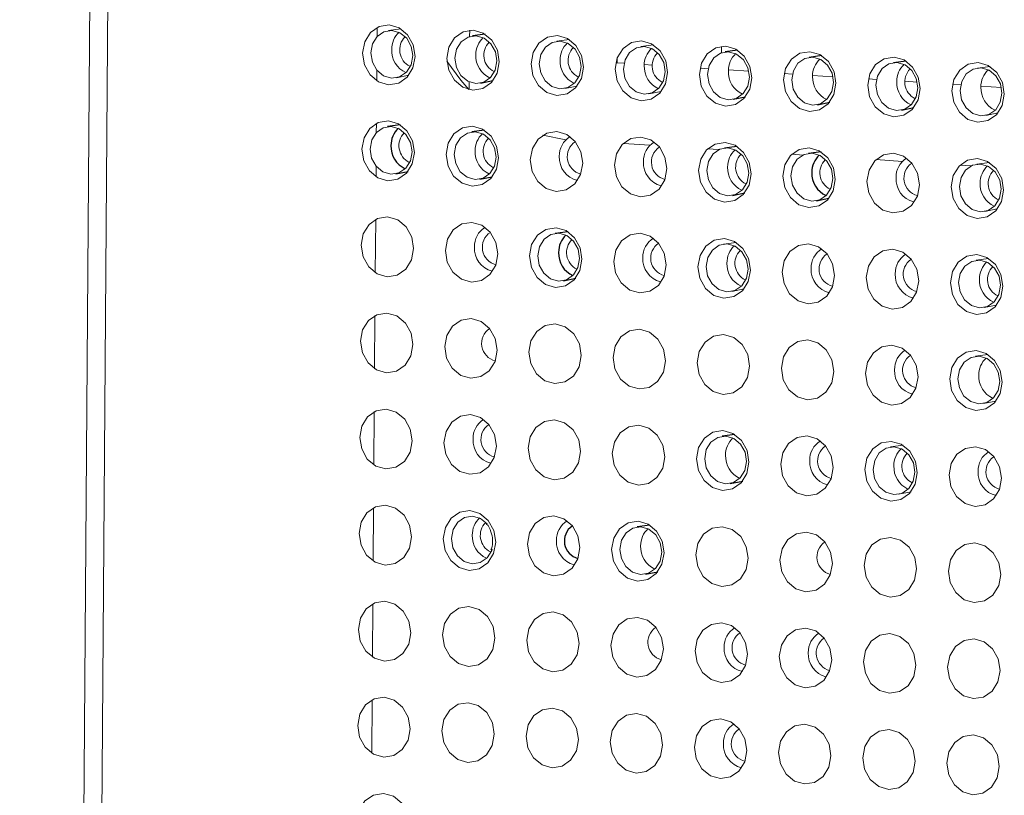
# Model space of a CAD drawing. Header units: millimetres. Extents: x -1472 to 1442, y -78 to 2620.
# Tile 16 of 102: x -1089 to -1048, y 1088 to 1121. Entities that reach past the tile are written whole.
import ezdxf

# ---------------------------------------------------------------- set-up
doc = ezdxf.new("R2010")
doc.units = ezdxf.units.MM

msp = doc.modelspace()

# ---------------------------------------------------------------- linework, layer by layer
at = {"color": 144, "linetype": 'Continuous', "lineweight": 18}
for p, q in [((-1088.572, 727.504), (-1083.367, 1432.315)), ((-1082.621, 1432.236), (-1087.811, 729.329)), ((-1073.773, 1119.855), (-1073.77, 1120.232)), ((-1072.787, 1120.173), (-1073.305, 1120.103)), ((-1069.939, 1119.854), (-1069.937, 1120.112)), ((-1065.815, 1119.728), (-1066.333, 1119.658)), ((-1062.329, 1119.506), (-1062.847, 1119.436)), ((-1059.504, 1119.442), (-1059.506, 1119.179)), ((-1063.824, 1118.97), (-1063.826, 1118.76)), ((-1063.546, 1118.743), (-1063.884, 1118.764)), ((-1062.37, 1118.668), (-1062.708, 1118.689)), ((-1060.06, 1118.52), (-1060.398, 1118.542)), ((-1048.385, 1118.616), (-1048.903, 1118.546)), ((-1073.787, 1118.026), (-1073.784, 1118.459)), ((-1072.969, 1118.141), (-1072.458, 1118.247)), ((-1058.375, 1118.413), (-1059.222, 1118.467)), ((-1056.574, 1118.298), (-1056.912, 1118.319)), ((-1054.889, 1118.19), (-1055.736, 1118.244)), ((-1053.088, 1118.075), (-1053.426, 1118.097)), ((-1069.955, 1117.657), (-1069.953, 1117.971)), ((-1065.997, 1117.696), (-1065.486, 1117.802)), ((-1051.403, 1117.968), (-1051.912, 1118)), ((-1049.602, 1117.853), (-1049.94, 1117.875)), ((-1047.917, 1117.746), (-1048.764, 1117.8)), ((-1062.511, 1117.474), (-1062, 1117.58)), ((-1048.567, 1116.584), (-1048.056, 1116.691)), ((-1073.803, 1115.876), (-1073.8, 1116.252)), ((-1066.904, 1115.763), (-1065.95, 1115.577)), ((-1063.573, 1115.419), (-1062.47, 1115.349)), ((-1060.087, 1115.197), (-1059.615, 1115.167)), ((-1056.601, 1114.974), (-1056.129, 1114.944)), ((-1073.816, 1114.046), (-1073.813, 1114.479)), ((-1053.115, 1114.752), (-1052.012, 1114.682)), ((-1049.629, 1114.53), (-1049.157, 1114.499)), ((-1048.415, 1114.637), (-1048.932, 1114.567)), ((-1048.597, 1112.605), (-1048.085, 1112.711)), ((-1073.846, 1110.066), (-1073.829, 1112.272)), ((-1058.902, 1111.324), (-1059.42, 1111.254)), ((-1048.444, 1110.657), (-1048.962, 1110.587)), ((-1059.084, 1109.292), (-1058.573, 1109.398)), ((-1048.626, 1108.625), (-1048.115, 1108.731)), ((-1073.875, 1106.087), (-1073.859, 1108.292)), ((-1048.474, 1106.677), (-1048.991, 1106.607)), ((-1048.656, 1104.645), (-1048.144, 1104.751)), ((-1073.904, 1102.107), (-1073.888, 1104.313)), ((-1051.989, 1102.92), (-1052.507, 1102.85)), ((-1052.171, 1100.888), (-1051.659, 1100.994)), ((-1073.934, 1098.127), (-1073.917, 1100.333)), ((-1073.963, 1094.148), (-1073.947, 1096.353)), ((-1073.992, 1090.168), (-1073.976, 1092.374))]:
    msp.add_line(p, q, dxfattribs=at)
at = {"color": 7, "linetype": 'Continuous', "lineweight": 25}
for p, q in [((-1069.301, 1119.951), (-1069.819, 1119.881)), ((-1058.843, 1119.284), (-1059.361, 1119.214)), ((-1055.357, 1119.061), (-1055.875, 1118.991)), ((-1051.871, 1118.839), (-1052.389, 1118.769)), ((-1069.483, 1117.919), (-1068.972, 1118.025)), ((-1059.025, 1117.252), (-1058.514, 1117.358)), ((-1055.539, 1117.029), (-1055.028, 1117.135)), ((-1052.053, 1116.807), (-1051.542, 1116.913)), ((-1072.817, 1116.193), (-1073.334, 1116.123)), ((-1069.331, 1115.971), (-1069.848, 1115.901)), ((-1058.873, 1115.304), (-1059.39, 1115.234)), ((-1055.387, 1115.081), (-1055.904, 1115.012)), ((-1072.999, 1114.161), (-1072.487, 1114.268)), ((-1069.513, 1113.939), (-1069.001, 1114.045)), ((-1059.055, 1113.272), (-1058.543, 1113.378)), ((-1055.569, 1113.05), (-1055.057, 1113.156)), ((-1065.874, 1111.769), (-1066.392, 1111.699)), ((-1066.056, 1109.737), (-1065.545, 1109.843)), ((-1058.961, 1103.365), (-1059.479, 1103.295)), ((-1059.143, 1101.333), (-1058.631, 1101.439)), ((-1062.476, 1099.607), (-1062.994, 1099.538)), ((-1062.658, 1097.576), (-1062.147, 1097.682))]:
    msp.add_line(p, q, dxfattribs=at)
at = {"color": 144, "linetype": 'Continuous', "lineweight": 18, "flags": 128}
for points in [[(-1072.198, 1119.028), (-1072.284, 1118.559), (-1072.522, 1118.172), (-1072.876, 1117.926), (-1073.293, 1117.858), (-1073.707, 1117.979), (-1074.058, 1118.27), (-1074.29, 1118.687), (-1074.369, 1119.166), (-1074.283, 1119.635), (-1074.045, 1120.022), (-1073.69, 1120.269), (-1073.274, 1120.336), (-1072.86, 1120.216), (-1072.509, 1119.924), (-1072.277, 1119.507), (-1072.198, 1119.028)], [(-1068.712, 1118.805), (-1068.798, 1118.336), (-1069.036, 1117.949), (-1069.39, 1117.703), (-1069.807, 1117.635), (-1070.221, 1117.756), (-1070.572, 1118.047), (-1070.804, 1118.464), (-1070.883, 1118.944), (-1070.797, 1119.413), (-1070.559, 1119.8), (-1070.204, 1120.046), (-1069.788, 1120.114), (-1069.374, 1119.993), (-1069.023, 1119.702), (-1068.791, 1119.285), (-1068.712, 1118.805)], [(-1072.295, 1119.062), (-1072.358, 1119.446), (-1072.544, 1119.779), (-1072.824, 1120.012), (-1073.156, 1120.108), (-1073.488, 1120.054), (-1073.771, 1119.857), (-1073.962, 1119.548), (-1074.031, 1119.173), (-1073.967, 1118.79), (-1073.782, 1118.456), (-1073.502, 1118.224), (-1073.17, 1118.127), (-1072.838, 1118.181), (-1072.555, 1118.378), (-1072.364, 1118.687), (-1072.295, 1119.062)], [(-1068.809, 1118.84), (-1068.872, 1119.223), (-1069.058, 1119.557), (-1069.338, 1119.789), (-1069.67, 1119.886), (-1070.002, 1119.832), (-1070.285, 1119.635), (-1070.476, 1119.326), (-1070.545, 1118.951), (-1070.481, 1118.567), (-1070.296, 1118.234), (-1070.016, 1118.001), (-1069.684, 1117.905), (-1069.352, 1117.959), (-1069.069, 1118.156), (-1068.878, 1118.465), (-1068.809, 1118.84)], [(-1065.226, 1118.583), (-1065.312, 1118.114), (-1065.55, 1117.727), (-1065.904, 1117.481), (-1066.321, 1117.413), (-1066.735, 1117.534), (-1067.086, 1117.825), (-1067.318, 1118.242), (-1067.397, 1118.722), (-1067.311, 1119.191), (-1067.073, 1119.578), (-1066.718, 1119.824), (-1066.302, 1119.892), (-1065.888, 1119.771), (-1065.537, 1119.48), (-1065.305, 1119.063), (-1065.226, 1118.583)], [(-1065.323, 1118.618), (-1065.387, 1119.001), (-1065.572, 1119.334), (-1065.852, 1119.567), (-1066.184, 1119.664), (-1066.516, 1119.609), (-1066.799, 1119.413), (-1066.99, 1119.103), (-1067.059, 1118.728), (-1066.996, 1118.345), (-1066.81, 1118.012), (-1066.53, 1117.779), (-1066.198, 1117.682), (-1065.866, 1117.736), (-1065.583, 1117.933), (-1065.392, 1118.243), (-1065.323, 1118.618)], [(-1061.74, 1118.361), (-1061.826, 1117.892), (-1062.064, 1117.505), (-1062.418, 1117.258), (-1062.835, 1117.191), (-1063.249, 1117.311), (-1063.6, 1117.603), (-1063.832, 1118.02), (-1063.911, 1118.499), (-1063.825, 1118.968), (-1063.587, 1119.355), (-1063.232, 1119.601), (-1062.816, 1119.669), (-1062.402, 1119.548), (-1062.051, 1119.257), (-1061.819, 1118.84), (-1061.74, 1118.361)], [(-1061.837, 1118.395), (-1061.901, 1118.778), (-1062.086, 1119.112), (-1062.366, 1119.345), (-1062.698, 1119.441), (-1063.03, 1119.387), (-1063.313, 1119.19), (-1063.504, 1118.881), (-1063.573, 1118.506), (-1063.51, 1118.123), (-1063.324, 1117.789), (-1063.044, 1117.556), (-1062.712, 1117.46), (-1062.38, 1117.514), (-1062.097, 1117.711), (-1061.906, 1118.02), (-1061.837, 1118.395)], [(-1058.254, 1118.138), (-1058.34, 1117.669), (-1058.578, 1117.282), (-1058.933, 1117.036), (-1059.349, 1116.968), (-1059.763, 1117.089), (-1060.114, 1117.38), (-1060.346, 1117.797), (-1060.425, 1118.277), (-1060.339, 1118.746), (-1060.101, 1119.133), (-1059.746, 1119.379), (-1059.33, 1119.447), (-1058.916, 1119.326), (-1058.565, 1119.035), (-1058.333, 1118.618), (-1058.254, 1118.138)], [(-1058.351, 1118.173), (-1058.415, 1118.556), (-1058.6, 1118.89), (-1058.88, 1119.122), (-1059.212, 1119.219), (-1059.544, 1119.165), (-1059.827, 1118.968), (-1060.018, 1118.658), (-1060.087, 1118.284), (-1060.024, 1117.9), (-1059.838, 1117.567), (-1059.558, 1117.334), (-1059.226, 1117.237), (-1058.894, 1117.292), (-1058.611, 1117.489), (-1058.42, 1117.798), (-1058.351, 1118.173)], [(-1054.768, 1117.916), (-1054.854, 1117.447), (-1055.092, 1117.06), (-1055.447, 1116.814), (-1055.863, 1116.746), (-1056.277, 1116.867), (-1056.628, 1117.158), (-1056.86, 1117.575), (-1056.939, 1118.054), (-1056.853, 1118.523), (-1056.615, 1118.91), (-1056.261, 1119.157), (-1055.844, 1119.225), (-1055.43, 1119.104), (-1055.079, 1118.813), (-1054.847, 1118.395), (-1054.768, 1117.916)], [(-1054.865, 1117.95), (-1054.929, 1118.334), (-1055.114, 1118.667), (-1055.394, 1118.9), (-1055.726, 1118.996), (-1056.058, 1118.942), (-1056.341, 1118.745), (-1056.532, 1118.436), (-1056.601, 1118.061), (-1056.538, 1117.678), (-1056.352, 1117.344), (-1056.072, 1117.112), (-1055.74, 1117.015), (-1055.408, 1117.069), (-1055.125, 1117.266), (-1054.934, 1117.576), (-1054.865, 1117.95)], [(-1051.282, 1117.694), (-1051.368, 1117.225), (-1051.606, 1116.837), (-1051.961, 1116.591), (-1052.377, 1116.523), (-1052.791, 1116.644), (-1053.142, 1116.935), (-1053.374, 1117.352), (-1053.453, 1117.832), (-1053.367, 1118.301), (-1053.129, 1118.688), (-1052.775, 1118.934), (-1052.358, 1119.002), (-1051.944, 1118.881), (-1051.593, 1118.59), (-1051.361, 1118.173), (-1051.282, 1117.694)], [(-1070.88, 1118.838), (-1070.305, 1118.043), (-1069.968, 1117.659)], [(-1051.379, 1117.728), (-1051.443, 1118.111), (-1051.628, 1118.445), (-1051.908, 1118.677), (-1052.24, 1118.774), (-1052.572, 1118.72), (-1052.856, 1118.523), (-1053.046, 1118.214), (-1053.115, 1117.839), (-1053.052, 1117.455), (-1052.866, 1117.122), (-1052.586, 1116.889), (-1052.254, 1116.793), (-1051.922, 1116.847), (-1051.639, 1117.044), (-1051.448, 1117.353), (-1051.379, 1117.728)], [(-1047.796, 1117.471), (-1047.882, 1117.002), (-1048.12, 1116.615), (-1048.475, 1116.369), (-1048.891, 1116.301), (-1049.305, 1116.422), (-1049.656, 1116.713), (-1049.888, 1117.13), (-1049.967, 1117.61), (-1049.881, 1118.079), (-1049.643, 1118.466), (-1049.289, 1118.712), (-1048.872, 1118.78), (-1048.458, 1118.659), (-1048.107, 1118.368), (-1047.875, 1117.951), (-1047.796, 1117.471)], [(-1047.893, 1117.506), (-1047.957, 1117.889), (-1048.142, 1118.222), (-1048.422, 1118.455), (-1048.754, 1118.552), (-1049.086, 1118.497), (-1049.37, 1118.301), (-1049.56, 1117.991), (-1049.629, 1117.616), (-1049.566, 1117.233), (-1049.38, 1116.9), (-1049.1, 1116.667), (-1048.768, 1116.57), (-1048.436, 1116.625), (-1048.153, 1116.821), (-1047.962, 1117.131), (-1047.893, 1117.506)], [(-1072.227, 1115.048), (-1072.313, 1114.579), (-1072.552, 1114.192), (-1072.906, 1113.946), (-1073.322, 1113.878), (-1073.737, 1113.999), (-1074.087, 1114.29), (-1074.319, 1114.707), (-1074.398, 1115.187), (-1074.312, 1115.656), (-1074.074, 1116.043), (-1073.72, 1116.289), (-1073.304, 1116.357), (-1072.889, 1116.236), (-1072.539, 1115.945), (-1072.306, 1115.528), (-1072.227, 1115.048)], [(-1072.325, 1115.083), (-1072.388, 1115.466), (-1072.574, 1115.799), (-1072.854, 1116.032), (-1073.185, 1116.129), (-1073.518, 1116.074), (-1073.801, 1115.878), (-1073.991, 1115.568), (-1074.06, 1115.193), (-1073.997, 1114.81), (-1073.811, 1114.477), (-1073.531, 1114.244), (-1073.2, 1114.147), (-1072.867, 1114.202), (-1072.584, 1114.398), (-1072.393, 1114.708), (-1072.325, 1115.083)], [(-1068.741, 1114.826), (-1068.827, 1114.357), (-1069.066, 1113.97), (-1069.42, 1113.723), (-1069.836, 1113.656), (-1070.251, 1113.776), (-1070.601, 1114.068), (-1070.833, 1114.485), (-1070.912, 1114.964), (-1070.826, 1115.433), (-1070.588, 1115.82), (-1070.234, 1116.067), (-1069.818, 1116.134), (-1069.403, 1116.013), (-1069.053, 1115.722), (-1068.82, 1115.305), (-1068.741, 1114.826)], [(-1068.839, 1114.86), (-1068.902, 1115.244), (-1069.088, 1115.577), (-1069.368, 1115.81), (-1069.699, 1115.906), (-1070.032, 1115.852), (-1070.315, 1115.655), (-1070.505, 1115.346), (-1070.574, 1114.971), (-1070.511, 1114.588), (-1070.325, 1114.254), (-1070.045, 1114.022), (-1069.714, 1113.925), (-1069.381, 1113.979), (-1069.098, 1114.176), (-1068.907, 1114.485), (-1068.839, 1114.86)], [(-1065.255, 1114.603), (-1065.341, 1114.134), (-1065.58, 1113.747), (-1065.934, 1113.501), (-1066.35, 1113.433), (-1066.765, 1113.554), (-1067.115, 1113.845), (-1067.347, 1114.262), (-1067.426, 1114.742), (-1067.34, 1115.211), (-1067.102, 1115.598), (-1066.748, 1115.844), (-1066.332, 1115.912), (-1065.917, 1115.791), (-1065.567, 1115.5), (-1065.334, 1115.083), (-1065.255, 1114.603)], [(-1061.769, 1114.381), (-1061.855, 1113.912), (-1062.094, 1113.525), (-1062.448, 1113.279), (-1062.864, 1113.211), (-1063.279, 1113.332), (-1063.629, 1113.623), (-1063.861, 1114.04), (-1063.94, 1114.519), (-1063.854, 1114.988), (-1063.616, 1115.376), (-1063.262, 1115.622), (-1062.846, 1115.69), (-1062.431, 1115.569), (-1062.081, 1115.278), (-1061.848, 1114.861), (-1061.769, 1114.381)], [(-1058.283, 1114.159), (-1058.369, 1113.69), (-1058.608, 1113.303), (-1058.962, 1113.056), (-1059.378, 1112.989), (-1059.793, 1113.109), (-1060.143, 1113.4), (-1060.375, 1113.818), (-1060.454, 1114.297), (-1060.368, 1114.766), (-1060.13, 1115.153), (-1059.776, 1115.399), (-1059.36, 1115.467), (-1058.945, 1115.346), (-1058.595, 1115.055), (-1058.362, 1114.638), (-1058.283, 1114.159)], [(-1058.381, 1114.193), (-1058.444, 1114.576), (-1058.63, 1114.91), (-1058.91, 1115.143), (-1059.241, 1115.239), (-1059.574, 1115.185), (-1059.857, 1114.988), (-1060.047, 1114.679), (-1060.116, 1114.304), (-1060.053, 1113.92), (-1059.867, 1113.587), (-1059.587, 1113.354), (-1059.256, 1113.258), (-1058.923, 1113.312), (-1058.64, 1113.509), (-1058.45, 1113.818), (-1058.381, 1114.193)], [(-1054.797, 1113.936), (-1054.883, 1113.467), (-1055.122, 1113.08), (-1055.476, 1112.834), (-1055.892, 1112.766), (-1056.307, 1112.887), (-1056.657, 1113.178), (-1056.889, 1113.595), (-1056.969, 1114.075), (-1056.882, 1114.544), (-1056.644, 1114.931), (-1056.29, 1115.177), (-1055.874, 1115.245), (-1055.459, 1115.124), (-1055.109, 1114.833), (-1054.876, 1114.416), (-1054.797, 1113.936)], [(-1054.895, 1113.971), (-1054.958, 1114.354), (-1055.144, 1114.687), (-1055.424, 1114.92), (-1055.755, 1115.017), (-1056.088, 1114.963), (-1056.371, 1114.766), (-1056.561, 1114.456), (-1056.63, 1114.081), (-1056.567, 1113.698), (-1056.381, 1113.365), (-1056.101, 1113.132), (-1055.77, 1113.035), (-1055.437, 1113.09), (-1055.154, 1113.286), (-1054.964, 1113.596), (-1054.895, 1113.971)], [(-1051.311, 1113.714), (-1051.397, 1113.245), (-1051.636, 1112.858), (-1051.99, 1112.612), (-1052.406, 1112.544), (-1052.821, 1112.665), (-1053.171, 1112.956), (-1053.403, 1113.373), (-1053.483, 1113.852), (-1053.396, 1114.321), (-1053.158, 1114.708), (-1052.804, 1114.955), (-1052.388, 1115.022), (-1051.973, 1114.902), (-1051.623, 1114.61), (-1051.39, 1114.193), (-1051.311, 1113.714)], [(-1047.825, 1113.491), (-1047.911, 1113.022), (-1048.15, 1112.635), (-1048.504, 1112.389), (-1048.92, 1112.321), (-1049.335, 1112.442), (-1049.685, 1112.733), (-1049.917, 1113.15), (-1049.997, 1113.63), (-1049.91, 1114.099), (-1049.672, 1114.486), (-1049.318, 1114.732), (-1048.902, 1114.8), (-1048.487, 1114.679), (-1048.137, 1114.388), (-1047.904, 1113.971), (-1047.825, 1113.491)], [(-1047.923, 1113.526), (-1047.986, 1113.909), (-1048.172, 1114.243), (-1048.452, 1114.475), (-1048.783, 1114.572), (-1049.116, 1114.518), (-1049.399, 1114.321), (-1049.589, 1114.012), (-1049.658, 1113.637), (-1049.595, 1113.253), (-1049.409, 1112.92), (-1049.129, 1112.687), (-1048.798, 1112.591), (-1048.465, 1112.645), (-1048.182, 1112.842), (-1047.992, 1113.151), (-1047.923, 1113.526)], [(-1072.257, 1111.068), (-1072.343, 1110.599), (-1072.581, 1110.212), (-1072.935, 1109.966), (-1073.351, 1109.898), (-1073.766, 1110.019), (-1074.116, 1110.31), (-1074.349, 1110.727), (-1074.428, 1111.207), (-1074.342, 1111.676), (-1074.103, 1112.063), (-1073.749, 1112.309), (-1073.333, 1112.377), (-1072.918, 1112.256), (-1072.568, 1111.965), (-1072.336, 1111.548), (-1072.257, 1111.068)], [(-1068.771, 1110.846), (-1068.857, 1110.377), (-1069.095, 1109.99), (-1069.449, 1109.744), (-1069.865, 1109.676), (-1070.28, 1109.797), (-1070.63, 1110.088), (-1070.863, 1110.505), (-1070.942, 1110.985), (-1070.856, 1111.454), (-1070.617, 1111.841), (-1070.263, 1112.087), (-1069.847, 1112.155), (-1069.432, 1112.034), (-1069.082, 1111.743), (-1068.85, 1111.326), (-1068.771, 1110.846)], [(-1065.285, 1110.624), (-1065.371, 1110.155), (-1065.609, 1109.768), (-1065.963, 1109.521), (-1066.379, 1109.454), (-1066.794, 1109.574), (-1067.144, 1109.866), (-1067.377, 1110.283), (-1067.456, 1110.762), (-1067.37, 1111.231), (-1067.131, 1111.618), (-1066.777, 1111.864), (-1066.361, 1111.932), (-1065.946, 1111.811), (-1065.596, 1111.52), (-1065.364, 1111.103), (-1065.285, 1110.624)], [(-1065.382, 1110.658), (-1065.445, 1111.041), (-1065.631, 1111.375), (-1065.911, 1111.608), (-1066.242, 1111.704), (-1066.575, 1111.65), (-1066.858, 1111.453), (-1067.049, 1111.144), (-1067.118, 1110.769), (-1067.054, 1110.386), (-1066.869, 1110.052), (-1066.589, 1109.819), (-1066.257, 1109.723), (-1065.924, 1109.777), (-1065.641, 1109.974), (-1065.451, 1110.283), (-1065.382, 1110.658)], [(-1061.799, 1110.401), (-1061.885, 1109.932), (-1062.123, 1109.545), (-1062.477, 1109.299), (-1062.893, 1109.231), (-1063.308, 1109.352), (-1063.658, 1109.643), (-1063.891, 1110.06), (-1063.97, 1110.54), (-1063.884, 1111.009), (-1063.645, 1111.396), (-1063.291, 1111.642), (-1062.875, 1111.71), (-1062.46, 1111.589), (-1062.11, 1111.298), (-1061.878, 1110.881), (-1061.799, 1110.401)], [(-1058.313, 1110.179), (-1058.399, 1109.71), (-1058.637, 1109.323), (-1058.991, 1109.077), (-1059.407, 1109.009), (-1059.822, 1109.13), (-1060.172, 1109.421), (-1060.405, 1109.838), (-1060.484, 1110.317), (-1060.398, 1110.786), (-1060.159, 1111.173), (-1059.805, 1111.42), (-1059.389, 1111.488), (-1058.974, 1111.367), (-1058.624, 1111.076), (-1058.392, 1110.658), (-1058.313, 1110.179)], [(-1058.41, 1110.213), (-1058.473, 1110.597), (-1058.659, 1110.93), (-1058.939, 1111.163), (-1059.271, 1111.259), (-1059.603, 1111.205), (-1059.886, 1111.008), (-1060.077, 1110.699), (-1060.146, 1110.324), (-1060.082, 1109.941), (-1059.897, 1109.607), (-1059.617, 1109.375), (-1059.285, 1109.278), (-1058.953, 1109.332), (-1058.669, 1109.529), (-1058.479, 1109.839), (-1058.41, 1110.213)], [(-1054.827, 1109.957), (-1054.913, 1109.488), (-1055.151, 1109.1), (-1055.505, 1108.854), (-1055.921, 1108.786), (-1056.336, 1108.907), (-1056.686, 1109.198), (-1056.919, 1109.615), (-1056.998, 1110.095), (-1056.912, 1110.564), (-1056.673, 1110.951), (-1056.319, 1111.197), (-1055.903, 1111.265), (-1055.488, 1111.144), (-1055.138, 1110.853), (-1054.906, 1110.436), (-1054.827, 1109.957)], [(-1051.341, 1109.734), (-1051.427, 1109.265), (-1051.665, 1108.878), (-1052.019, 1108.632), (-1052.435, 1108.564), (-1052.85, 1108.685), (-1053.2, 1108.976), (-1053.433, 1109.393), (-1053.512, 1109.873), (-1053.426, 1110.342), (-1053.187, 1110.729), (-1052.833, 1110.975), (-1052.417, 1111.043), (-1052.002, 1110.922), (-1051.652, 1110.631), (-1051.42, 1110.214), (-1051.341, 1109.734)], [(-1047.855, 1109.512), (-1047.941, 1109.043), (-1048.179, 1108.656), (-1048.533, 1108.41), (-1048.949, 1108.342), (-1049.364, 1108.463), (-1049.714, 1108.754), (-1049.947, 1109.171), (-1050.026, 1109.65), (-1049.94, 1110.119), (-1049.701, 1110.506), (-1049.347, 1110.753), (-1048.931, 1110.82), (-1048.516, 1110.7), (-1048.166, 1110.408), (-1047.934, 1109.991), (-1047.855, 1109.512)], [(-1047.952, 1109.546), (-1048.015, 1109.93), (-1048.201, 1110.263), (-1048.481, 1110.496), (-1048.813, 1110.592), (-1049.145, 1110.538), (-1049.428, 1110.341), (-1049.619, 1110.032), (-1049.688, 1109.657), (-1049.624, 1109.274), (-1049.439, 1108.94), (-1049.159, 1108.708), (-1048.827, 1108.611), (-1048.495, 1108.665), (-1048.211, 1108.862), (-1048.021, 1109.171), (-1047.952, 1109.546)], [(-1072.286, 1107.089), (-1072.372, 1106.62), (-1072.61, 1106.233), (-1072.965, 1105.986), (-1073.381, 1105.919), (-1073.795, 1106.039), (-1074.146, 1106.331), (-1074.378, 1106.748), (-1074.457, 1107.227), (-1074.371, 1107.696), (-1074.133, 1108.083), (-1073.779, 1108.33), (-1073.362, 1108.397), (-1072.948, 1108.277), (-1072.597, 1107.985), (-1072.365, 1107.568), (-1072.286, 1107.089)], [(-1068.8, 1106.866), (-1068.886, 1106.397), (-1069.124, 1106.01), (-1069.479, 1105.764), (-1069.895, 1105.696), (-1070.309, 1105.817), (-1070.66, 1106.108), (-1070.892, 1106.525), (-1070.971, 1107.005), (-1070.885, 1107.474), (-1070.647, 1107.861), (-1070.293, 1108.107), (-1069.876, 1108.175), (-1069.462, 1108.054), (-1069.111, 1107.763), (-1068.879, 1107.346), (-1068.8, 1106.866)], [(-1065.314, 1106.644), (-1065.4, 1106.175), (-1065.638, 1105.788), (-1065.993, 1105.542), (-1066.409, 1105.474), (-1066.824, 1105.595), (-1067.174, 1105.886), (-1067.406, 1106.303), (-1067.485, 1106.782), (-1067.399, 1107.251), (-1067.161, 1107.639), (-1066.807, 1107.885), (-1066.39, 1107.953), (-1065.976, 1107.832), (-1065.626, 1107.541), (-1065.393, 1107.124), (-1065.314, 1106.644)], [(-1061.828, 1106.422), (-1061.914, 1105.953), (-1062.152, 1105.566), (-1062.507, 1105.319), (-1062.923, 1105.252), (-1063.338, 1105.372), (-1063.688, 1105.663), (-1063.92, 1106.081), (-1063.999, 1106.56), (-1063.913, 1107.029), (-1063.675, 1107.416), (-1063.321, 1107.662), (-1062.904, 1107.73), (-1062.49, 1107.609), (-1062.14, 1107.318), (-1061.907, 1106.901), (-1061.828, 1106.422)], [(-1058.342, 1106.199), (-1058.428, 1105.73), (-1058.666, 1105.343), (-1059.021, 1105.097), (-1059.437, 1105.029), (-1059.852, 1105.15), (-1060.202, 1105.441), (-1060.434, 1105.858), (-1060.513, 1106.338), (-1060.427, 1106.807), (-1060.189, 1107.194), (-1059.835, 1107.44), (-1059.419, 1107.508), (-1059.004, 1107.387), (-1058.654, 1107.096), (-1058.421, 1106.679), (-1058.342, 1106.199)], [(-1054.856, 1105.977), (-1054.942, 1105.508), (-1055.181, 1105.121), (-1055.535, 1104.875), (-1055.951, 1104.807), (-1056.366, 1104.928), (-1056.716, 1105.219), (-1056.948, 1105.636), (-1057.027, 1106.115), (-1056.941, 1106.584), (-1056.703, 1106.971), (-1056.349, 1107.218), (-1055.933, 1107.285), (-1055.518, 1107.165), (-1055.168, 1106.873), (-1054.935, 1106.456), (-1054.856, 1105.977)], [(-1051.37, 1105.754), (-1051.456, 1105.285), (-1051.695, 1104.898), (-1052.049, 1104.652), (-1052.465, 1104.584), (-1052.88, 1104.705), (-1053.23, 1104.996), (-1053.462, 1105.413), (-1053.541, 1105.893), (-1053.455, 1106.362), (-1053.217, 1106.749), (-1052.863, 1106.995), (-1052.447, 1107.063), (-1052.032, 1106.942), (-1051.682, 1106.651), (-1051.449, 1106.234), (-1051.37, 1105.754)], [(-1047.884, 1105.532), (-1047.97, 1105.063), (-1048.209, 1104.676), (-1048.563, 1104.43), (-1048.979, 1104.362), (-1049.394, 1104.483), (-1049.744, 1104.774), (-1049.976, 1105.191), (-1050.055, 1105.671), (-1049.969, 1106.14), (-1049.731, 1106.527), (-1049.377, 1106.773), (-1048.961, 1106.841), (-1048.546, 1106.72), (-1048.196, 1106.429), (-1047.963, 1106.012), (-1047.884, 1105.532)], [(-1047.982, 1105.567), (-1048.045, 1105.95), (-1048.231, 1106.283), (-1048.51, 1106.516), (-1048.842, 1106.613), (-1049.175, 1106.558), (-1049.458, 1106.362), (-1049.648, 1106.052), (-1049.717, 1105.677), (-1049.654, 1105.294), (-1049.468, 1104.961), (-1049.188, 1104.728), (-1048.857, 1104.631), (-1048.524, 1104.686), (-1048.241, 1104.882), (-1048.05, 1105.192), (-1047.982, 1105.567)], [(-1072.315, 1103.109), (-1072.402, 1102.64), (-1072.64, 1102.253), (-1072.994, 1102.007), (-1073.41, 1101.939), (-1073.825, 1102.06), (-1074.175, 1102.351), (-1074.407, 1102.768), (-1074.487, 1103.248), (-1074.4, 1103.717), (-1074.162, 1104.104), (-1073.808, 1104.35), (-1073.392, 1104.418), (-1072.977, 1104.297), (-1072.627, 1104.006), (-1072.395, 1103.589), (-1072.315, 1103.109)], [(-1068.829, 1102.887), (-1068.916, 1102.418), (-1069.154, 1102.031), (-1069.508, 1101.784), (-1069.924, 1101.717), (-1070.339, 1101.837), (-1070.689, 1102.129), (-1070.921, 1102.546), (-1071.001, 1103.025), (-1070.914, 1103.494), (-1070.676, 1103.881), (-1070.322, 1104.127), (-1069.906, 1104.195), (-1069.491, 1104.074), (-1069.141, 1103.783), (-1068.909, 1103.366), (-1068.829, 1102.887)], [(-1065.343, 1102.664), (-1065.43, 1102.195), (-1065.668, 1101.808), (-1066.022, 1101.562), (-1066.438, 1101.494), (-1066.853, 1101.615), (-1067.203, 1101.906), (-1067.435, 1102.323), (-1067.515, 1102.803), (-1067.428, 1103.272), (-1067.19, 1103.659), (-1066.836, 1103.905), (-1066.42, 1103.973), (-1066.005, 1103.852), (-1065.655, 1103.561), (-1065.423, 1103.144), (-1065.343, 1102.664)], [(-1061.857, 1102.442), (-1061.944, 1101.973), (-1062.182, 1101.586), (-1062.536, 1101.34), (-1062.952, 1101.272), (-1063.367, 1101.393), (-1063.717, 1101.684), (-1063.949, 1102.101), (-1064.029, 1102.58), (-1063.942, 1103.049), (-1063.704, 1103.436), (-1063.35, 1103.683), (-1062.934, 1103.751), (-1062.519, 1103.63), (-1062.169, 1103.339), (-1061.937, 1102.921), (-1061.857, 1102.442)], [(-1058.371, 1102.22), (-1058.458, 1101.751), (-1058.696, 1101.363), (-1059.05, 1101.117), (-1059.466, 1101.049), (-1059.881, 1101.17), (-1060.231, 1101.461), (-1060.464, 1101.878), (-1060.543, 1102.358), (-1060.457, 1102.827), (-1060.218, 1103.214), (-1059.864, 1103.46), (-1059.448, 1103.528), (-1059.033, 1103.407), (-1058.683, 1103.116), (-1058.451, 1102.699), (-1058.371, 1102.22)], [(-1058.469, 1102.254), (-1058.532, 1102.637), (-1058.718, 1102.971), (-1058.998, 1103.203), (-1059.329, 1103.3), (-1059.662, 1103.246), (-1059.945, 1103.049), (-1060.136, 1102.74), (-1060.204, 1102.365), (-1060.141, 1101.981), (-1059.955, 1101.648), (-1059.675, 1101.415), (-1059.344, 1101.319), (-1059.011, 1101.373), (-1058.728, 1101.57), (-1058.538, 1101.879), (-1058.469, 1102.254)], [(-1054.885, 1101.997), (-1054.972, 1101.528), (-1055.21, 1101.141), (-1055.564, 1100.895), (-1055.98, 1100.827), (-1056.395, 1100.948), (-1056.745, 1101.239), (-1056.978, 1101.656), (-1057.057, 1102.136), (-1056.971, 1102.605), (-1056.732, 1102.992), (-1056.378, 1103.238), (-1055.962, 1103.306), (-1055.547, 1103.185), (-1055.197, 1102.894), (-1054.965, 1102.477), (-1054.885, 1101.997)], [(-1051.399, 1101.775), (-1051.486, 1101.306), (-1051.724, 1100.919), (-1052.078, 1100.673), (-1052.494, 1100.605), (-1052.909, 1100.726), (-1053.259, 1101.017), (-1053.492, 1101.434), (-1053.571, 1101.913), (-1053.485, 1102.382), (-1053.246, 1102.769), (-1052.892, 1103.016), (-1052.476, 1103.083), (-1052.061, 1102.963), (-1051.711, 1102.671), (-1051.479, 1102.254), (-1051.399, 1101.775)], [(-1051.497, 1101.809), (-1051.56, 1102.193), (-1051.746, 1102.526), (-1052.026, 1102.759), (-1052.357, 1102.855), (-1052.69, 1102.801), (-1052.973, 1102.604), (-1053.164, 1102.295), (-1053.232, 1101.92), (-1053.169, 1101.537), (-1052.983, 1101.203), (-1052.703, 1100.971), (-1052.372, 1100.874), (-1052.039, 1100.928), (-1051.756, 1101.125), (-1051.566, 1101.434), (-1051.497, 1101.809)], [(-1047.914, 1101.552), (-1048, 1101.083), (-1048.238, 1100.696), (-1048.592, 1100.45), (-1049.008, 1100.382), (-1049.423, 1100.503), (-1049.773, 1100.794), (-1050.006, 1101.211), (-1050.085, 1101.691), (-1049.999, 1102.16), (-1049.76, 1102.547), (-1049.406, 1102.793), (-1048.99, 1102.861), (-1048.575, 1102.74), (-1048.225, 1102.449), (-1047.993, 1102.032), (-1047.914, 1101.552)], [(-1072.345, 1099.129), (-1072.431, 1098.66), (-1072.669, 1098.273), (-1073.023, 1098.027), (-1073.44, 1097.959), (-1073.854, 1098.08), (-1074.204, 1098.371), (-1074.437, 1098.788), (-1074.516, 1099.268), (-1074.43, 1099.737), (-1074.192, 1100.124), (-1073.837, 1100.37), (-1073.421, 1100.438), (-1073.006, 1100.317), (-1072.656, 1100.026), (-1072.424, 1099.609), (-1072.345, 1099.129)], [(-1068.859, 1098.907), (-1068.945, 1098.438), (-1069.183, 1098.051), (-1069.537, 1097.805), (-1069.954, 1097.737), (-1070.368, 1097.858), (-1070.718, 1098.149), (-1070.951, 1098.566), (-1071.03, 1099.045), (-1070.944, 1099.515), (-1070.706, 1099.902), (-1070.351, 1100.148), (-1069.935, 1100.216), (-1069.52, 1100.095), (-1069.17, 1099.804), (-1068.938, 1099.387), (-1068.859, 1098.907)], [(-1069.215, 1099.67), (-1069.485, 1099.891), (-1069.817, 1099.988), (-1070.149, 1099.933), (-1070.432, 1099.736), (-1070.623, 1099.427), (-1070.692, 1099.052), (-1070.628, 1098.669), (-1070.443, 1098.335), (-1070.163, 1098.103), (-1069.831, 1098.006), (-1069.499, 1098.06), (-1069.215, 1098.257), (-1069.025, 1098.567), (-1069.008, 1098.614)], [(-1065.373, 1098.685), (-1065.459, 1098.216), (-1065.697, 1097.829), (-1066.051, 1097.582), (-1066.468, 1097.515), (-1066.882, 1097.635), (-1067.232, 1097.926), (-1067.465, 1098.344), (-1067.544, 1098.823), (-1067.458, 1099.292), (-1067.22, 1099.679), (-1066.865, 1099.925), (-1066.449, 1099.993), (-1066.034, 1099.872), (-1065.684, 1099.581), (-1065.452, 1099.164), (-1065.373, 1098.685)], [(-1061.887, 1098.462), (-1061.973, 1097.993), (-1062.211, 1097.606), (-1062.565, 1097.36), (-1062.982, 1097.292), (-1063.396, 1097.413), (-1063.747, 1097.704), (-1063.979, 1098.121), (-1064.058, 1098.601), (-1063.972, 1099.07), (-1063.734, 1099.457), (-1063.379, 1099.703), (-1062.963, 1099.771), (-1062.549, 1099.65), (-1062.198, 1099.359), (-1061.966, 1098.942), (-1061.887, 1098.462)], [(-1061.984, 1098.497), (-1062.047, 1098.88), (-1062.233, 1099.213), (-1062.513, 1099.446), (-1062.845, 1099.543), (-1063.177, 1099.489), (-1063.46, 1099.292), (-1063.651, 1098.982), (-1063.72, 1098.607), (-1063.656, 1098.224), (-1063.471, 1097.891), (-1063.191, 1097.658), (-1062.859, 1097.561), (-1062.527, 1097.616), (-1062.244, 1097.812), (-1062.053, 1098.122), (-1061.984, 1098.497)], [(-1058.401, 1098.24), (-1058.487, 1097.771), (-1058.725, 1097.384), (-1059.079, 1097.138), (-1059.496, 1097.07), (-1059.91, 1097.191), (-1060.261, 1097.482), (-1060.493, 1097.899), (-1060.572, 1098.378), (-1060.486, 1098.847), (-1060.248, 1099.234), (-1059.893, 1099.481), (-1059.477, 1099.548), (-1059.063, 1099.428), (-1058.712, 1099.136), (-1058.48, 1098.719), (-1058.401, 1098.24)], [(-1054.915, 1098.017), (-1055.001, 1097.548), (-1055.239, 1097.161), (-1055.593, 1096.915), (-1056.01, 1096.847), (-1056.424, 1096.968), (-1056.775, 1097.259), (-1057.007, 1097.676), (-1057.086, 1098.156), (-1057, 1098.625), (-1056.762, 1099.012), (-1056.407, 1099.258), (-1055.991, 1099.326), (-1055.577, 1099.205), (-1055.226, 1098.914), (-1054.994, 1098.497), (-1054.915, 1098.017)], [(-1051.429, 1097.795), (-1051.515, 1097.326), (-1051.753, 1096.939), (-1052.107, 1096.693), (-1052.524, 1096.625), (-1052.938, 1096.746), (-1053.289, 1097.037), (-1053.521, 1097.454), (-1053.6, 1097.934), (-1053.514, 1098.403), (-1053.276, 1098.79), (-1052.921, 1099.036), (-1052.505, 1099.104), (-1052.091, 1098.983), (-1051.74, 1098.692), (-1051.508, 1098.275), (-1051.429, 1097.795)], [(-1047.943, 1097.573), (-1048.029, 1097.104), (-1048.267, 1096.717), (-1048.622, 1096.47), (-1049.038, 1096.403), (-1049.452, 1096.523), (-1049.803, 1096.815), (-1050.035, 1097.232), (-1050.114, 1097.711), (-1050.028, 1098.18), (-1049.79, 1098.567), (-1049.435, 1098.813), (-1049.019, 1098.881), (-1048.605, 1098.76), (-1048.254, 1098.469), (-1048.022, 1098.052), (-1047.943, 1097.573)], [(-1072.374, 1095.15), (-1072.46, 1094.681), (-1072.699, 1094.294), (-1073.053, 1094.047), (-1073.469, 1093.98), (-1073.884, 1094.1), (-1074.234, 1094.392), (-1074.466, 1094.809), (-1074.545, 1095.288), (-1074.459, 1095.757), (-1074.221, 1096.144), (-1073.867, 1096.39), (-1073.451, 1096.458), (-1073.036, 1096.337), (-1072.686, 1096.046), (-1072.453, 1095.629), (-1072.374, 1095.15)], [(-1068.888, 1094.927), (-1068.974, 1094.458), (-1069.213, 1094.071), (-1069.567, 1093.825), (-1069.983, 1093.757), (-1070.398, 1093.878), (-1070.748, 1094.169), (-1070.98, 1094.586), (-1071.059, 1095.066), (-1070.973, 1095.535), (-1070.735, 1095.922), (-1070.381, 1096.168), (-1069.965, 1096.236), (-1069.55, 1096.115), (-1069.2, 1095.824), (-1068.967, 1095.407), (-1068.888, 1094.927)], [(-1065.402, 1094.705), (-1065.488, 1094.236), (-1065.727, 1093.849), (-1066.081, 1093.603), (-1066.497, 1093.535), (-1066.912, 1093.656), (-1067.262, 1093.947), (-1067.494, 1094.364), (-1067.573, 1094.843), (-1067.487, 1095.312), (-1067.249, 1095.699), (-1066.895, 1095.946), (-1066.479, 1096.014), (-1066.064, 1095.893), (-1065.714, 1095.602), (-1065.481, 1095.184), (-1065.402, 1094.705)], [(-1061.916, 1094.483), (-1062.002, 1094.014), (-1062.241, 1093.626), (-1062.595, 1093.38), (-1063.011, 1093.312), (-1063.426, 1093.433), (-1063.776, 1093.724), (-1064.008, 1094.141), (-1064.087, 1094.621), (-1064.001, 1095.09), (-1063.763, 1095.477), (-1063.409, 1095.723), (-1062.993, 1095.791), (-1062.578, 1095.67), (-1062.228, 1095.379), (-1061.995, 1094.962), (-1061.916, 1094.483)], [(-1058.43, 1094.26), (-1058.516, 1093.791), (-1058.755, 1093.404), (-1059.109, 1093.158), (-1059.525, 1093.09), (-1059.94, 1093.211), (-1060.29, 1093.502), (-1060.522, 1093.919), (-1060.601, 1094.399), (-1060.515, 1094.868), (-1060.277, 1095.255), (-1059.923, 1095.501), (-1059.507, 1095.569), (-1059.092, 1095.448), (-1058.742, 1095.157), (-1058.509, 1094.74), (-1058.43, 1094.26)], [(-1054.944, 1094.038), (-1055.03, 1093.569), (-1055.269, 1093.182), (-1055.623, 1092.936), (-1056.039, 1092.868), (-1056.454, 1092.989), (-1056.804, 1093.28), (-1057.036, 1093.697), (-1057.115, 1094.176), (-1057.029, 1094.645), (-1056.791, 1095.032), (-1056.437, 1095.279), (-1056.021, 1095.346), (-1055.606, 1095.226), (-1055.256, 1094.934), (-1055.023, 1094.517), (-1054.944, 1094.038)], [(-1051.458, 1093.815), (-1051.544, 1093.346), (-1051.783, 1092.959), (-1052.137, 1092.713), (-1052.553, 1092.645), (-1052.968, 1092.766), (-1053.318, 1093.057), (-1053.55, 1093.474), (-1053.629, 1093.954), (-1053.543, 1094.423), (-1053.305, 1094.81), (-1052.951, 1095.056), (-1052.535, 1095.124), (-1052.12, 1095.003), (-1051.77, 1094.712), (-1051.537, 1094.295), (-1051.458, 1093.815)], [(-1047.972, 1093.593), (-1048.058, 1093.124), (-1048.297, 1092.737), (-1048.651, 1092.491), (-1049.067, 1092.423), (-1049.482, 1092.544), (-1049.832, 1092.835), (-1050.064, 1093.252), (-1050.143, 1093.732), (-1050.057, 1094.201), (-1049.819, 1094.588), (-1049.465, 1094.834), (-1049.049, 1094.902), (-1048.634, 1094.781), (-1048.284, 1094.49), (-1048.051, 1094.073), (-1047.972, 1093.593)], [(-1072.404, 1091.17), (-1072.49, 1090.701), (-1072.728, 1090.314), (-1073.082, 1090.068), (-1073.498, 1090), (-1073.913, 1090.121), (-1074.263, 1090.412), (-1074.496, 1090.829), (-1074.575, 1091.308), (-1074.489, 1091.778), (-1074.25, 1092.165), (-1073.896, 1092.411), (-1073.48, 1092.479), (-1073.065, 1092.358), (-1072.715, 1092.067), (-1072.483, 1091.65), (-1072.404, 1091.17)], [(-1068.918, 1090.948), (-1069.004, 1090.479), (-1069.242, 1090.092), (-1069.596, 1089.845), (-1070.012, 1089.778), (-1070.427, 1089.898), (-1070.777, 1090.189), (-1071.01, 1090.607), (-1071.089, 1091.086), (-1071.003, 1091.555), (-1070.764, 1091.942), (-1070.41, 1092.188), (-1069.994, 1092.256), (-1069.579, 1092.135), (-1069.229, 1091.844), (-1068.997, 1091.427), (-1068.918, 1090.948)], [(-1065.432, 1090.725), (-1065.518, 1090.256), (-1065.756, 1089.869), (-1066.11, 1089.623), (-1066.526, 1089.555), (-1066.941, 1089.676), (-1067.291, 1089.967), (-1067.524, 1090.384), (-1067.603, 1090.864), (-1067.517, 1091.333), (-1067.278, 1091.72), (-1066.924, 1091.966), (-1066.508, 1092.034), (-1066.093, 1091.913), (-1065.743, 1091.622), (-1065.511, 1091.205), (-1065.432, 1090.725)], [(-1061.946, 1090.503), (-1062.032, 1090.034), (-1062.27, 1089.647), (-1062.624, 1089.401), (-1063.04, 1089.333), (-1063.455, 1089.454), (-1063.805, 1089.745), (-1064.038, 1090.162), (-1064.117, 1090.641), (-1064.031, 1091.11), (-1063.792, 1091.497), (-1063.438, 1091.744), (-1063.022, 1091.811), (-1062.607, 1091.691), (-1062.257, 1091.399), (-1062.025, 1090.982), (-1061.946, 1090.503)], [(-1058.46, 1090.28), (-1058.546, 1089.811), (-1058.784, 1089.424), (-1059.138, 1089.178), (-1059.554, 1089.11), (-1059.969, 1089.231), (-1060.319, 1089.522), (-1060.552, 1089.939), (-1060.631, 1090.419), (-1060.545, 1090.888), (-1060.306, 1091.275), (-1059.952, 1091.521), (-1059.536, 1091.589), (-1059.121, 1091.468), (-1058.771, 1091.177), (-1058.539, 1090.76), (-1058.46, 1090.28)], [(-1054.974, 1090.058), (-1055.06, 1089.589), (-1055.298, 1089.202), (-1055.652, 1088.956), (-1056.068, 1088.888), (-1056.483, 1089.009), (-1056.833, 1089.3), (-1057.066, 1089.717), (-1057.145, 1090.197), (-1057.059, 1090.666), (-1056.82, 1091.053), (-1056.466, 1091.299), (-1056.05, 1091.367), (-1055.635, 1091.246), (-1055.285, 1090.955), (-1055.053, 1090.538), (-1054.974, 1090.058)], [(-1051.488, 1089.836), (-1051.574, 1089.367), (-1051.812, 1088.98), (-1052.166, 1088.733), (-1052.582, 1088.666), (-1052.997, 1088.786), (-1053.347, 1089.078), (-1053.58, 1089.495), (-1053.659, 1089.974), (-1053.573, 1090.443), (-1053.334, 1090.83), (-1052.98, 1091.076), (-1052.564, 1091.144), (-1052.149, 1091.023), (-1051.799, 1090.732), (-1051.567, 1090.315), (-1051.488, 1089.836)], [(-1048.002, 1089.613), (-1048.088, 1089.144), (-1048.326, 1088.757), (-1048.68, 1088.511), (-1049.096, 1088.443), (-1049.511, 1088.564), (-1049.861, 1088.855), (-1050.094, 1089.272), (-1050.173, 1089.752), (-1050.087, 1090.221), (-1049.848, 1090.608), (-1049.494, 1090.854), (-1049.078, 1090.922), (-1048.663, 1090.801), (-1048.313, 1090.51), (-1048.081, 1090.093), (-1048.002, 1089.613)], [(-1072.433, 1087.19), (-1072.519, 1086.721), (-1072.757, 1086.334), (-1073.112, 1086.088), (-1073.528, 1086.02), (-1073.942, 1086.141), (-1074.293, 1086.432), (-1074.525, 1086.849), (-1074.604, 1087.329), (-1074.518, 1087.798), (-1074.28, 1088.185), (-1073.925, 1088.431), (-1073.509, 1088.499), (-1073.095, 1088.378), (-1072.744, 1088.087), (-1072.512, 1087.67), (-1072.433, 1087.19)]]:
    msp.add_lwpolyline(points, dxfattribs=at)
at = {"color": 144, "linetype": 'Continuous', "lineweight": 18}
for centre, radius, start, end in [((-1072.221, 1119.335), 0.946, 132.6433, 181.2012), ((-1072.074, 1119.304), 0.762, 134.9987, 243.6903), ((-1068.735, 1119.112), 0.946, 132.6454, 181.2011), ((-1072.162, 1119.273), 1.005, 177.6401, 245.7448), ((-1068.588, 1119.081), 0.762, 134.9987, 243.6903), ((-1065.249, 1118.89), 0.946, 132.6449, 181.2011), ((-1065.102, 1118.859), 0.762, 134.9987, 243.6903), ((-1061.763, 1118.667), 0.946, 132.6359, 181.2015), ((-1068.676, 1119.051), 1.005, 177.6402, 245.7428), ((-1061.616, 1118.637), 0.762, 134.9987, 243.6903), ((-1058.277, 1118.445), 0.946, 132.3206, 181.2143), ((-1054.791, 1118.223), 0.946, 132.6455, 181.2011), ((-1065.19, 1118.829), 1.005, 177.6402, 245.7433), ((-1061.704, 1118.606), 1.005, 177.6397, 245.7519), ((-1051.305, 1118), 0.946, 132.6356, 181.2015), ((-1051.159, 1117.969), 0.762, 134.9987, 243.6903), ((-1058.217, 1118.384), 1.007, 177.6662, 245.2164), ((-1054.732, 1118.161), 1.005, 177.6402, 245.7427), ((-1047.819, 1117.778), 0.946, 132.3206, 181.2143), ((-1051.246, 1117.939), 1.005, 177.6397, 245.7522), ((-1047.759, 1117.717), 1.007, 177.6662, 245.2164), ((-1072.104, 1115.324), 0.762, 134.9987, 243.6903), ((-1068.764, 1115.133), 0.946, 132.6362, 181.2014), ((-1068.618, 1115.102), 0.762, 134.9987, 243.6903), ((-1065.303, 1114.917), 0.922, 121.2557, 181.6659), ((-1065.152, 1114.876), 0.745, 123.6005, 255.819), ((-1061.817, 1114.695), 0.922, 121.4361, 181.6585), ((-1061.664, 1114.654), 0.747, 124.9042, 255.4332), ((-1068.706, 1115.071), 1.005, 177.6398, 245.7517), ((-1065.244, 1114.84), 0.982, 177.0804, 256.6965), ((-1058.307, 1114.466), 0.946, 132.3206, 181.2143), ((-1058.16, 1114.435), 0.762, 134.9987, 243.6903), ((-1051.359, 1114.027), 0.922, 121.4361, 181.6585), ((-1061.755, 1114.619), 0.985, 177.1583, 255.204), ((-1058.247, 1114.405), 1.007, 177.6662, 245.2164), ((-1054.674, 1114.212), 0.762, 134.9987, 243.6903), ((-1051.207, 1113.987), 0.747, 124.9042, 255.4332), ((-1047.849, 1113.798), 0.946, 132.3206, 181.2143), ((-1051.297, 1113.952), 0.985, 177.1583, 255.204), ((-1047.702, 1113.767), 0.762, 134.9987, 243.6903), ((-1047.789, 1113.737), 1.007, 177.6662, 245.2164), ((-1068.818, 1111.16), 0.922, 121.4361, 181.6585), ((-1068.667, 1111.119), 0.745, 123.6027, 255.8168), ((-1065.161, 1110.9), 0.762, 134.9987, 243.6903), ((-1061.846, 1110.715), 0.922, 121.4361, 181.6585), ((-1061.695, 1110.674), 0.745, 123.5999, 255.8196), ((-1058.335, 1110.486), 0.946, 132.6356, 181.2015), ((-1068.756, 1111.084), 0.985, 177.1583, 255.204), ((-1058.189, 1110.455), 0.762, 134.9987, 243.6903), ((-1054.875, 1110.27), 0.922, 121.2551, 181.6659), ((-1054.723, 1110.229), 0.745, 123.6052, 255.8143), ((-1051.389, 1110.048), 0.922, 121.26, 181.6657), ((-1061.784, 1110.639), 0.985, 177.1583, 255.204), ((-1058.277, 1110.424), 1.005, 177.6397, 245.7522), ((-1051.236, 1110.007), 0.747, 124.9042, 255.4332), ((-1047.878, 1109.819), 0.946, 132.3206, 181.2143), ((-1047.731, 1109.788), 0.762, 134.9987, 243.6903), ((-1054.815, 1110.193), 0.982, 177.0804, 256.6971), ((-1051.33, 1109.971), 0.982, 177.0806, 256.6923), ((-1047.818, 1109.758), 1.007, 177.6662, 245.2164), ((-1068.696, 1107.139), 0.745, 123.5977, 255.8218), ((-1051.418, 1106.068), 0.922, 121.2552, 181.6659), ((-1051.265, 1106.028), 0.747, 124.9042, 255.4332), ((-1047.907, 1105.839), 0.946, 132.6433, 181.2012), ((-1051.359, 1105.991), 0.982, 177.0804, 256.6969), ((-1047.849, 1105.778), 1.005, 177.6401, 245.7448), ((-1068.877, 1103.2), 0.922, 121.4361, 181.6585), ((-1068.725, 1103.16), 0.747, 124.9042, 255.4332), ((-1068.815, 1103.125), 0.985, 177.1583, 255.204), ((-1058.394, 1102.526), 0.946, 132.6437, 181.2011), ((-1054.933, 1102.311), 0.922, 121.4361, 181.6585), ((-1054.781, 1102.27), 0.747, 124.9042, 255.4332), ((-1051.423, 1102.082), 0.946, 132.3206, 181.2143), ((-1051.276, 1102.051), 0.762, 134.9987, 243.6903), ((-1047.961, 1101.866), 0.922, 121.2572, 181.6658), ((-1058.336, 1102.465), 1.005, 177.6401, 245.7444), ((-1054.871, 1102.235), 0.985, 177.1583, 255.204), ((-1047.809, 1101.826), 0.747, 124.9042, 255.4332), ((-1051.363, 1102.021), 1.007, 177.6662, 245.2164), ((-1047.902, 1101.789), 0.982, 177.0805, 256.6951), ((-1068.882, 1099.214), 0.946, 132.3206, 181.2143), ((-1065.42, 1098.998), 0.922, 121.4361, 181.6585), ((-1068.735, 1099.183), 0.762, 134.9987, 243.6903), ((-1061.91, 1098.769), 0.946, 132.3206, 181.2143), ((-1068.822, 1099.153), 1.007, 177.6662, 245.2164), ((-1065.358, 1098.923), 0.985, 177.1583, 255.204), ((-1061.85, 1098.708), 1.007, 177.6662, 245.2164), ((-1054.81, 1098.291), 0.747, 124.9042, 255.4332), ((-1061.811, 1094.756), 0.747, 124.9042, 255.4332), ((-1058.478, 1094.574), 0.922, 121.2603, 181.6657), ((-1058.327, 1094.533), 0.745, 123.5969, 255.8225), ((-1054.992, 1094.351), 0.922, 121.4361, 181.6585), ((-1054.839, 1094.311), 0.747, 124.9042, 255.4332), ((-1058.419, 1094.497), 0.982, 177.0806, 256.6921), ((-1054.93, 1094.276), 0.985, 177.1583, 255.204), ((-1058.507, 1090.594), 0.922, 121.2648, 181.6655), ((-1058.356, 1090.553), 0.745, 123.5969, 255.8225), ((-1058.448, 1090.517), 0.982, 177.0808, 256.6877)]:
    msp.add_arc(centre, radius, start, end, dxfattribs=at)
at = {"color": 7, "linetype": 'Continuous', "lineweight": 25}
for centre, radius, start, end in [((-1072.25, 1115.355), 0.946, 132.6453, 181.2011), ((-1072.192, 1115.294), 1.005, 177.6402, 245.7428), ((-1054.82, 1114.243), 0.946, 132.6434, 181.2012), ((-1054.762, 1114.182), 1.005, 177.6401, 245.7447), ((-1065.307, 1110.93), 0.946, 132.6449, 181.2011), ((-1065.249, 1110.869), 1.005, 177.6402, 245.7433), ((-1065.268, 1098.958), 0.747, 124.9042, 255.4332)]:
    msp.add_arc(centre, radius, start, end, dxfattribs=at)
at = {"color": 144, "linetype": 'Continuous', "lineweight": 18}
for points, knots in [([(-1069.257, 1099.678), (-1069.249, 1099.671), (-1069.155, 1099.59), (-1069.046, 1099.347), (-1068.988, 1099.089), (-1068.986, 1098.951), (-1068.986, 1098.93)], [0, 0, 0, 0, 0.039263, 0.496892, 0.921711, 1, 1, 1, 1]), ([(-1068.986, 1098.93), (-1068.989, 1098.841), (-1068.993, 1098.716), (-1069.042, 1098.612), (-1069.056, 1098.582)], [0, 0, 0, 0, 0.705739, 1, 1, 1, 1])]:
    msp.add_open_spline(points, degree=3, knots=knots, dxfattribs=at)

doc.saveas('drawing.dxf')
